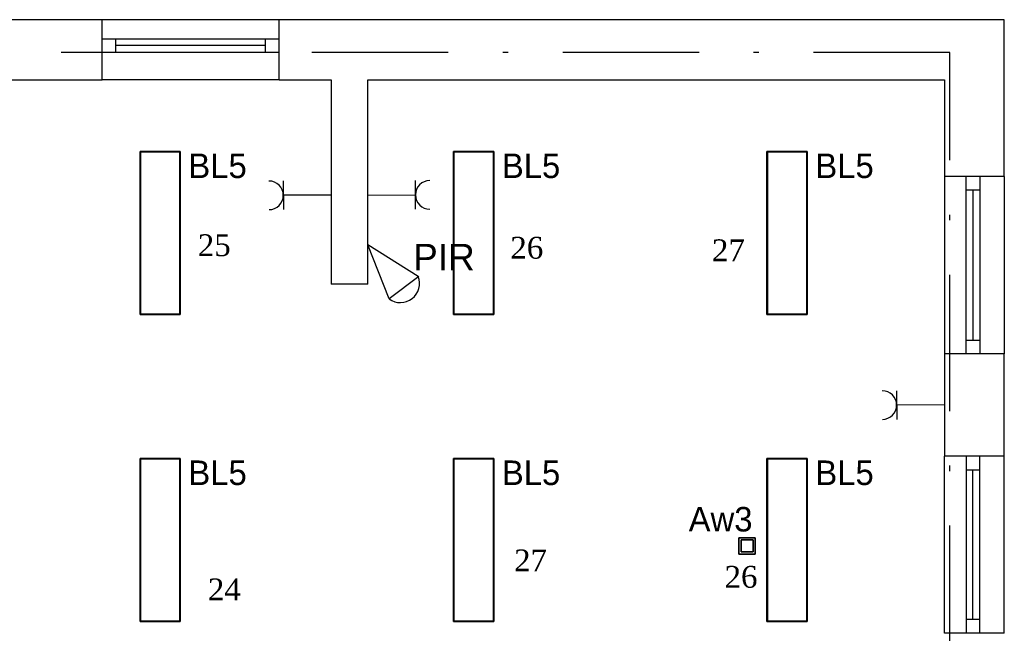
# Model space of a CAD drawing. Header units: millimetres. Extents: x -16803 to -7085, y -9068 to 2537.
# Tile 30 of 33: x -12467 to -11744, y 1149 to 1599. Entities that reach past the tile are written whole.
import ezdxf

# ---------------------------------------------------------------- set-up
doc = ezdxf.new("R2010")
doc.units = ezdxf.units.MM
doc.header["$MEASUREMENT"] = 0
doc.linetypes.add('Kropki i Kreski', pattern=[920, 500, -200, 20, -200])
doc.layers.add('A_zakres opracowania', color=7, linetype='Continuous', lineweight=70, true_color=0xe00038)
doc.layers.add('DLX_BLD0_FL1_LUM 4', color=7, linetype='Continuous', true_color=0x002aff)
for name, color, linetype in [('DLX_BLD0_FL1_LUM 9', 1, 'Continuous'), ('DLX_BLD0_FL1_LUMKEY_IDX', 7, 'Continuous'), ('Konstrukcja - Ściany zew', 7, 'Continuous'), ('teletech', 7, 'Continuous')]:
    doc.layers.add(name, color=color, linetype=linetype)
doc.layers.add('elektryka', color=255, linetype='Continuous', lineweight=35)
doc.layers.add('opisy', color=71, linetype='Continuous', lineweight=13)
doc.styles.add('ROMANS', font='times.ttf', dxfattribs={"height": 12})
doc.styles.get("Standard").update_dxf_attribs({"font": 'arial.ttf'})
doc.styles.add('TableTextStyle', font='txt')

msp = doc.modelspace()

# ---------------------------------------------------------------- linework, layer by layer
at = {"layer": 'A_zakres opracowania', "linetype": 'Kropki i Kreski', "lineweight": -3, "ltscale": 0.2}
msp.add_lwpolyline([(-12692.23, -1447.9), (-11784.23, -1447.9), (-11784.23, 1575.1), (-12776.23, 1575.1), (-12776.23, 916.1), (-12896.23, 916.1), (-12896.23, 816.1), (-12674.23, 816.1), (-12674.23, 707.1), (-13147.23, 707.1), (-13147.23, 487.1), (-12674.23, 487.1), (-12674.23, -7.9), (-14626.23, -7.9), (-14626.23, -1047.9), (-13545.23, -1047.9), (-13545.23, -1265.9), (-13040.23, -1265.9), (-13040.23, -1525.9), (-12692.23, -1525.9)], close=True, dxfattribs=at)
at = {"layer": 'DLX_BLD0_FL1_LUM 4', "lineweight": -3}
for points in [[(-12378.35, 1382.9, 0), (-12378.35, 1502.4, 0)], [(-12378.35, 1502.4, 0), (-12378.35, 1502.4, 0)], [(-12378.35, 1502.4, 0), (-12378.35, 1382.9, 0)], [(-12378.35, 1502.4, 0), (-12348.85, 1502.4, 0)], [(-12348.85, 1502.4, 0), (-12378.35, 1502.4, 0)], [(-12378.35, 1502.4, 0), (-12378.35, 1502.4, 0)], [(-12378.35, 1502.4, 0), (-12378.35, 1382.9, 0)], [(-12348.85, 1502.4, 0), (-12378.35, 1502.4, 0)], [(-12378.35, 1382.9, 0), (-12378.35, 1502.4, 0)], [(-12378.35, 1502.4, 0), (-12348.85, 1502.4, 0)], [(-12378.1, 1383.15, 0), (-12378.1, 1502.15, 0)], [(-12378.1, 1502.15, 0), (-12349.1, 1502.15, 0)], [(-12378.1, 1502.15, 0), (-12378.1, 1383.15, 0)], [(-12349.1, 1502.15, 0), (-12378.1, 1502.15, 0)], [(-12378.1, 1502.15, 0), (-12378.1, 1383.15, 0)], [(-12349.1, 1502.15, 0), (-12378.1, 1502.15, 0)], [(-12378.1, 1383.15, 0), (-12378.1, 1502.15, 0)], [(-12378.1, 1502.15, 0), (-12349.1, 1502.15, 0)], [(-12349.1, 1502.15, 0), (-12349.1, 1383.15, 0)], [(-12349.1, 1383.15, 0), (-12349.1, 1502.15, 0)], [(-12349.1, 1383.15, 0), (-12349.1, 1502.15, 0)], [(-12349.1, 1502.15, 0), (-12349.1, 1383.15, 0)], [(-12348.85, 1502.4, 0), (-12348.85, 1382.9, 0)], [(-12348.85, 1382.9, 0), (-12348.85, 1502.4, 0)], [(-12348.85, 1502.4, 0), (-12348.85, 1502.4, 0)], [(-12348.85, 1502.4, 0), (-12348.85, 1502.4, 0)], [(-12348.85, 1382.9, 0), (-12348.85, 1502.4, 0)], [(-12348.85, 1502.4, 0), (-12348.85, 1382.9, 0)], [(-12148.35, 1382.9, 0), (-12148.35, 1502.4, 0)], [(-12148.35, 1502.4, 0), (-12148.35, 1502.4, 0)], [(-12148.35, 1502.4, 0), (-12148.35, 1382.9, 0)], [(-12148.35, 1502.4, 0), (-12118.85, 1502.4, 0)], [(-12118.85, 1502.4, 0), (-12148.35, 1502.4, 0)], [(-12148.35, 1502.4, 0), (-12148.35, 1502.4, 0)], [(-12148.35, 1502.4, 0), (-12148.35, 1382.9, 0)], [(-12118.85, 1502.4, 0), (-12148.35, 1502.4, 0)], [(-12148.35, 1382.9, 0), (-12148.35, 1502.4, 0)], [(-12148.35, 1502.4, 0), (-12118.85, 1502.4, 0)], [(-12148.1, 1383.15, 0), (-12148.1, 1502.15, 0)], [(-12148.1, 1502.15, 0), (-12119.1, 1502.15, 0)], [(-12148.1, 1502.15, 0), (-12148.1, 1383.15, 0)], [(-12119.1, 1502.15, 0), (-12148.1, 1502.15, 0)], [(-12148.1, 1502.15, 0), (-12148.1, 1383.15, 0)], [(-12119.1, 1502.15, 0), (-12148.1, 1502.15, 0)], [(-12148.1, 1383.15, 0), (-12148.1, 1502.15, 0)], [(-12148.1, 1502.15, 0), (-12119.1, 1502.15, 0)], [(-12119.1, 1502.15, 0), (-12119.1, 1383.15, 0)], [(-12119.1, 1383.15, 0), (-12119.1, 1502.15, 0)], [(-12119.1, 1383.15, 0), (-12119.1, 1502.15, 0)], [(-12119.1, 1502.15, 0), (-12119.1, 1383.15, 0)], [(-12118.85, 1502.4, 0), (-12118.85, 1382.9, 0)], [(-12118.85, 1382.9, 0), (-12118.85, 1502.4, 0)], [(-12118.85, 1502.4, 0), (-12118.85, 1502.4, 0)], [(-12118.85, 1502.4, 0), (-12118.85, 1502.4, 0)], [(-12118.85, 1382.9, 0), (-12118.85, 1502.4, 0)], [(-12118.85, 1502.4, 0), (-12118.85, 1382.9, 0)], [(-11918.35, 1382.9, 0), (-11918.35, 1502.4, 0)], [(-11918.35, 1502.4, 0), (-11918.35, 1502.4, 0)], [(-11918.35, 1502.4, 0), (-11918.35, 1382.9, 0)], [(-11918.35, 1502.4, 0), (-11888.85, 1502.4, 0)], [(-11888.85, 1502.4, 0), (-11918.35, 1502.4, 0)], [(-11918.35, 1502.4, 0), (-11918.35, 1502.4, 0)], [(-11918.35, 1502.4, 0), (-11918.35, 1382.9, 0)], [(-11888.85, 1502.4, 0), (-11918.35, 1502.4, 0)], [(-11918.35, 1382.9, 0), (-11918.35, 1502.4, 0)], [(-11918.35, 1502.4, 0), (-11888.85, 1502.4, 0)], [(-11918.1, 1383.15, 0), (-11918.1, 1502.15, 0)], [(-11918.1, 1502.15, 0), (-11889.1, 1502.15, 0)], [(-11918.1, 1502.15, 0), (-11918.1, 1383.15, 0)], [(-11889.1, 1502.15, 0), (-11918.1, 1502.15, 0)], [(-11918.1, 1502.15, 0), (-11918.1, 1383.15, 0)], [(-11889.1, 1502.15, 0), (-11918.1, 1502.15, 0)], [(-11918.1, 1383.15, 0), (-11918.1, 1502.15, 0)], [(-11918.1, 1502.15, 0), (-11889.1, 1502.15, 0)], [(-11889.1, 1502.15, 0), (-11889.1, 1383.15, 0)], [(-11889.1, 1383.15, 0), (-11889.1, 1502.15, 0)], [(-11889.1, 1383.15, 0), (-11889.1, 1502.15, 0)], [(-11889.1, 1502.15, 0), (-11889.1, 1383.15, 0)], [(-11888.85, 1502.4, 0), (-11888.85, 1382.9, 0)], [(-11888.85, 1382.9, 0), (-11888.85, 1502.4, 0)], [(-11888.85, 1502.4, 0), (-11888.85, 1502.4, 0)], [(-11888.85, 1502.4, 0), (-11888.85, 1502.4, 0)], [(-11888.85, 1382.9, 0), (-11888.85, 1502.4, 0)], [(-11888.85, 1502.4, 0), (-11888.85, 1382.9, 0)], [(-12348.85, 1382.9, 0), (-12378.35, 1382.9, 0)], [(-12378.35, 1382.9, 0), (-12378.35, 1382.9, 0)], [(-12378.35, 1382.9, 0), (-12348.85, 1382.9, 0)], [(-12378.35, 1382.9, 0), (-12378.35, 1382.9, 0)], [(-12378.35, 1382.9, 0), (-12348.85, 1382.9, 0)], [(-12348.85, 1382.9, 0), (-12378.35, 1382.9, 0)], [(-12349.1, 1383.15, 0), (-12378.1, 1383.15, 0)], [(-12378.1, 1383.15, 0), (-12349.1, 1383.15, 0)], [(-12378.1, 1383.15, 0), (-12349.1, 1383.15, 0)], [(-12349.1, 1383.15, 0), (-12378.1, 1383.15, 0)], [(-12348.85, 1382.9, 0), (-12348.85, 1382.9, 0)], [(-12348.85, 1382.9, 0), (-12348.85, 1382.9, 0)], [(-12118.85, 1382.9, 0), (-12148.35, 1382.9, 0)], [(-12148.35, 1382.9, 0), (-12148.35, 1382.9, 0)], [(-12148.35, 1382.9, 0), (-12118.85, 1382.9, 0)], [(-12148.35, 1382.9, 0), (-12148.35, 1382.9, 0)], [(-12148.35, 1382.9, 0), (-12118.85, 1382.9, 0)], [(-12118.85, 1382.9, 0), (-12148.35, 1382.9, 0)], [(-12119.1, 1383.15, 0), (-12148.1, 1383.15, 0)], [(-12148.1, 1383.15, 0), (-12119.1, 1383.15, 0)], [(-12148.1, 1383.15, 0), (-12119.1, 1383.15, 0)], [(-12119.1, 1383.15, 0), (-12148.1, 1383.15, 0)], [(-12118.85, 1382.9, 0), (-12118.85, 1382.9, 0)], [(-12118.85, 1382.9, 0), (-12118.85, 1382.9, 0)], [(-11888.85, 1382.9, 0), (-11918.35, 1382.9, 0)], [(-11918.35, 1382.9, 0), (-11918.35, 1382.9, 0)], [(-11918.35, 1382.9, 0), (-11888.85, 1382.9, 0)], [(-11918.35, 1382.9, 0), (-11918.35, 1382.9, 0)], [(-11918.35, 1382.9, 0), (-11888.85, 1382.9, 0)], [(-11888.85, 1382.9, 0), (-11918.35, 1382.9, 0)], [(-11889.1, 1383.15, 0), (-11918.1, 1383.15, 0)], [(-11918.1, 1383.15, 0), (-11889.1, 1383.15, 0)], [(-11918.1, 1383.15, 0), (-11889.1, 1383.15, 0)], [(-11889.1, 1383.15, 0), (-11918.1, 1383.15, 0)], [(-11888.85, 1382.9, 0), (-11888.85, 1382.9, 0)], [(-11888.85, 1382.9, 0), (-11888.85, 1382.9, 0)], [(-12378.35, 1157.76, 0), (-12378.35, 1277.26, 0)], [(-12378.35, 1277.26, 0), (-12378.35, 1277.26, 0)], [(-12378.35, 1277.26, 0), (-12378.35, 1157.76, 0)], [(-12378.35, 1277.26, 0), (-12348.85, 1277.26, 0)], [(-12348.85, 1277.26, 0), (-12378.35, 1277.26, 0)], [(-12378.35, 1277.26, 0), (-12378.35, 1277.26, 0)], [(-12378.35, 1277.26, 0), (-12378.35, 1157.76, 0)], [(-12348.85, 1277.26, 0), (-12378.35, 1277.26, 0)], [(-12378.35, 1157.76, 0), (-12378.35, 1277.26, 0)], [(-12378.35, 1277.26, 0), (-12348.85, 1277.26, 0)], [(-12378.1, 1158.01, 0), (-12378.1, 1277.01, 0)], [(-12378.1, 1277.01, 0), (-12349.1, 1277.01, 0)], [(-12378.1, 1277.01, 0), (-12378.1, 1158.01, 0)], [(-12349.1, 1277.01, 0), (-12378.1, 1277.01, 0)], [(-12378.1, 1277.01, 0), (-12378.1, 1158.01, 0)], [(-12349.1, 1277.01, 0), (-12378.1, 1277.01, 0)], [(-12378.1, 1158.01, 0), (-12378.1, 1277.01, 0)], [(-12378.1, 1277.01, 0), (-12349.1, 1277.01, 0)], [(-12349.1, 1277.01, 0), (-12349.1, 1158.01, 0)], [(-12349.1, 1158.01, 0), (-12349.1, 1277.01, 0)], [(-12349.1, 1158.01, 0), (-12349.1, 1277.01, 0)], [(-12349.1, 1277.01, 0), (-12349.1, 1158.01, 0)], [(-12348.85, 1277.26, 0), (-12348.85, 1157.76, 0)], [(-12348.85, 1157.76, 0), (-12348.85, 1277.26, 0)], [(-12348.85, 1277.26, 0), (-12348.85, 1277.26, 0)], [(-12348.85, 1277.26, 0), (-12348.85, 1277.26, 0)], [(-12348.85, 1157.76, 0), (-12348.85, 1277.26, 0)], [(-12348.85, 1277.26, 0), (-12348.85, 1157.76, 0)], [(-12148.35, 1157.76, 0), (-12148.35, 1277.26, 0)], [(-12148.35, 1277.26, 0), (-12148.35, 1277.26, 0)], [(-12148.35, 1277.26, 0), (-12148.35, 1157.76, 0)], [(-12148.35, 1277.26, 0), (-12118.85, 1277.26, 0)], [(-12118.85, 1277.26, 0), (-12148.35, 1277.26, 0)], [(-12148.35, 1277.26, 0), (-12148.35, 1277.26, 0)], [(-12148.35, 1277.26, 0), (-12148.35, 1157.76, 0)], [(-12118.85, 1277.26, 0), (-12148.35, 1277.26, 0)], [(-12148.35, 1157.76, 0), (-12148.35, 1277.26, 0)], [(-12148.35, 1277.26, 0), (-12118.85, 1277.26, 0)], [(-12148.1, 1158.01, 0), (-12148.1, 1277.01, 0)], [(-12148.1, 1277.01, 0), (-12119.1, 1277.01, 0)], [(-12148.1, 1277.01, 0), (-12148.1, 1158.01, 0)], [(-12119.1, 1277.01, 0), (-12148.1, 1277.01, 0)], [(-12148.1, 1277.01, 0), (-12148.1, 1158.01, 0)], [(-12119.1, 1277.01, 0), (-12148.1, 1277.01, 0)], [(-12148.1, 1158.01, 0), (-12148.1, 1277.01, 0)], [(-12148.1, 1277.01, 0), (-12119.1, 1277.01, 0)], [(-12119.1, 1277.01, 0), (-12119.1, 1158.01, 0)], [(-12119.1, 1158.01, 0), (-12119.1, 1277.01, 0)], [(-12119.1, 1158.01, 0), (-12119.1, 1277.01, 0)], [(-12119.1, 1277.01, 0), (-12119.1, 1158.01, 0)], [(-12118.85, 1277.26, 0), (-12118.85, 1157.76, 0)], [(-12118.85, 1157.76, 0), (-12118.85, 1277.26, 0)], [(-12118.85, 1277.26, 0), (-12118.85, 1277.26, 0)], [(-12118.85, 1277.26, 0), (-12118.85, 1277.26, 0)], [(-12118.85, 1157.76, 0), (-12118.85, 1277.26, 0)], [(-12118.85, 1277.26, 0), (-12118.85, 1157.76, 0)], [(-11918.35, 1157.76, 0), (-11918.35, 1277.26, 0)], [(-11918.35, 1277.26, 0), (-11918.35, 1277.26, 0)], [(-11918.35, 1277.26, 0), (-11918.35, 1157.76, 0)], [(-11918.35, 1277.26, 0), (-11888.85, 1277.26, 0)], [(-11888.85, 1277.26, 0), (-11918.35, 1277.26, 0)], [(-11918.35, 1277.26, 0), (-11918.35, 1277.26, 0)], [(-11918.35, 1277.26, 0), (-11918.35, 1157.76, 0)], [(-11888.85, 1277.26, 0), (-11918.35, 1277.26, 0)], [(-11918.35, 1157.76, 0), (-11918.35, 1277.26, 0)], [(-11918.35, 1277.26, 0), (-11888.85, 1277.26, 0)], [(-11918.1, 1158.01, 0), (-11918.1, 1277.01, 0)], [(-11918.1, 1277.01, 0), (-11889.1, 1277.01, 0)], [(-11918.1, 1277.01, 0), (-11918.1, 1158.01, 0)], [(-11889.1, 1277.01, 0), (-11918.1, 1277.01, 0)], [(-11918.1, 1277.01, 0), (-11918.1, 1158.01, 0)], [(-11889.1, 1277.01, 0), (-11918.1, 1277.01, 0)], [(-11918.1, 1158.01, 0), (-11918.1, 1277.01, 0)], [(-11918.1, 1277.01, 0), (-11889.1, 1277.01, 0)], [(-11889.1, 1277.01, 0), (-11889.1, 1158.01, 0)], [(-11889.1, 1158.01, 0), (-11889.1, 1277.01, 0)], [(-11889.1, 1158.01, 0), (-11889.1, 1277.01, 0)], [(-11889.1, 1277.01, 0), (-11889.1, 1158.01, 0)], [(-11888.85, 1277.26, 0), (-11888.85, 1157.76, 0)], [(-11888.85, 1157.76, 0), (-11888.85, 1277.26, 0)], [(-11888.85, 1277.26, 0), (-11888.85, 1277.26, 0)], [(-11888.85, 1277.26, 0), (-11888.85, 1277.26, 0)], [(-11888.85, 1157.76, 0), (-11888.85, 1277.26, 0)], [(-11888.85, 1277.26, 0), (-11888.85, 1157.76, 0)], [(-12348.85, 1157.76, 0), (-12378.35, 1157.76, 0)], [(-12378.35, 1157.76, 0), (-12378.35, 1157.76, 0)], [(-12378.35, 1157.76, 0), (-12348.85, 1157.76, 0)], [(-12378.35, 1157.76, 0), (-12378.35, 1157.76, 0)], [(-12378.35, 1157.76, 0), (-12348.85, 1157.76, 0)], [(-12348.85, 1157.76, 0), (-12378.35, 1157.76, 0)], [(-12349.1, 1158.01, 0), (-12378.1, 1158.01, 0)], [(-12378.1, 1158.01, 0), (-12349.1, 1158.01, 0)], [(-12378.1, 1158.01, 0), (-12349.1, 1158.01, 0)], [(-12349.1, 1158.01, 0), (-12378.1, 1158.01, 0)], [(-12348.85, 1157.76, 0), (-12348.85, 1157.76, 0)], [(-12348.85, 1157.76, 0), (-12348.85, 1157.76, 0)], [(-12118.85, 1157.76, 0), (-12148.35, 1157.76, 0)], [(-12148.35, 1157.76, 0), (-12148.35, 1157.76, 0)], [(-12148.35, 1157.76, 0), (-12118.85, 1157.76, 0)], [(-12148.35, 1157.76, 0), (-12148.35, 1157.76, 0)], [(-12148.35, 1157.76, 0), (-12118.85, 1157.76, 0)], [(-12118.85, 1157.76, 0), (-12148.35, 1157.76, 0)], [(-12119.1, 1158.01, 0), (-12148.1, 1158.01, 0)], [(-12148.1, 1158.01, 0), (-12119.1, 1158.01, 0)], [(-12148.1, 1158.01, 0), (-12119.1, 1158.01, 0)], [(-12119.1, 1158.01, 0), (-12148.1, 1158.01, 0)], [(-12118.85, 1157.76, 0), (-12118.85, 1157.76, 0)], [(-12118.85, 1157.76, 0), (-12118.85, 1157.76, 0)], [(-11888.85, 1157.76, 0), (-11918.35, 1157.76, 0)], [(-11918.35, 1157.76, 0), (-11918.35, 1157.76, 0)], [(-11918.35, 1157.76, 0), (-11888.85, 1157.76, 0)], [(-11918.35, 1157.76, 0), (-11918.35, 1157.76, 0)], [(-11918.35, 1157.76, 0), (-11888.85, 1157.76, 0)], [(-11888.85, 1157.76, 0), (-11918.35, 1157.76, 0)], [(-11889.1, 1158.01, 0), (-11918.1, 1158.01, 0)], [(-11918.1, 1158.01, 0), (-11889.1, 1158.01, 0)], [(-11918.1, 1158.01, 0), (-11889.1, 1158.01, 0)], [(-11889.1, 1158.01, 0), (-11918.1, 1158.01, 0)], [(-11888.85, 1157.76, 0), (-11888.85, 1157.76, 0)], [(-11888.85, 1157.76, 0), (-11888.85, 1157.76, 0)]]:
    msp.add_polyline3d(points, dxfattribs=at)
at = {"layer": 'DLX_BLD0_FL1_LUM 9', "lineweight": -3}
for points in [[(-11938.94, 1207.18, 0), (-11938.94, 1219.18, 0)], [(-11938.94, 1219.18, 0), (-11938.94, 1219.18, 0)], [(-11938.94, 1219.18, 0), (-11938.94, 1207.18, 0)], [(-11938.94, 1219.18, 0), (-11926.94, 1219.18, 0)], [(-11926.94, 1219.18, 0), (-11938.94, 1219.18, 0)], [(-11938.94, 1219.18, 0), (-11938.94, 1219.18, 0)], [(-11938.94, 1219.18, 0), (-11938.94, 1207.18, 0)], [(-11926.94, 1219.18, 0), (-11938.94, 1219.18, 0)], [(-11938.94, 1207.18, 0), (-11938.94, 1219.18, 0)], [(-11938.94, 1219.18, 0), (-11926.94, 1219.18, 0)], [(-11937.34, 1217.58, 0), (-11937.34, 1208.78, 0)], [(-11928.54, 1217.58, 0), (-11937.34, 1217.58, 0)], [(-11937.34, 1208.78, 0), (-11937.34, 1217.58, 0)], [(-11937.34, 1217.58, 0), (-11928.54, 1217.58, 0)], [(-11928.54, 1208.78, 0), (-11928.54, 1217.58, 0)], [(-11928.54, 1217.58, 0), (-11928.54, 1208.78, 0)], [(-11926.94, 1219.18, 0), (-11926.94, 1207.18, 0)], [(-11926.94, 1207.18, 0), (-11926.94, 1219.18, 0)], [(-11926.94, 1219.18, 0), (-11926.94, 1219.18, 0)], [(-11926.94, 1219.18, 0), (-11926.94, 1219.18, 0)], [(-11926.94, 1207.18, 0), (-11926.94, 1219.18, 0)], [(-11926.94, 1219.18, 0), (-11926.94, 1207.18, 0)], [(-11926.94, 1207.18, 0), (-11938.94, 1207.18, 0)], [(-11938.94, 1207.18, 0), (-11938.94, 1207.18, 0)], [(-11938.94, 1207.18, 0), (-11926.94, 1207.18, 0)], [(-11938.94, 1207.18, 0), (-11938.94, 1207.18, 0)], [(-11938.94, 1207.18, 0), (-11926.94, 1207.18, 0)], [(-11926.94, 1207.18, 0), (-11938.94, 1207.18, 0)], [(-11937.34, 1208.78, 0), (-11928.54, 1208.78, 0)], [(-11928.54, 1208.78, 0), (-11937.34, 1208.78, 0)], [(-11926.94, 1207.18, 0), (-11926.94, 1207.18, 0)], [(-11926.94, 1207.18, 0), (-11926.94, 1207.18, 0)]]:
    msp.add_polyline3d(points, dxfattribs=at)
at = {"layer": 'elektryka', "color": 3, "lineweight": -3}
for p, q in [((-12176.19, 1460.12), (-12176.28, 1481.12)), ((-12273.27, 1480.84), (-12273.19, 1459.84)), ((-12238.23, 1470.48), (-12273.23, 1470.34)), ((-12211.23, 1470.48), (-12176.23, 1470.62)), ((-11823.27, 1326.96), (-11823.19, 1305.96)), ((-11788.23, 1316.6), (-11823.23, 1316.46))]:
    msp.add_line(p, q, dxfattribs=at)
for centre, start, end in [((-12165.73, 1470.66), 90.22747, 270.22747), ((-12283.73, 1470.3), 270.22747, 90.22747), ((-11833.73, 1316.42), 270.22747, 90.22747)]:
    msp.add_arc(centre, 10.5, start, end, dxfattribs=at)
at = {"layer": 'Konstrukcja - Ściany zew', "color": 7, "linetype": 'Continuous', "lineweight": -3}
for p, q in [((-12406.23, 1585.1), (-12406.23, 1599.1)), ((-12276.23, 1599.1), (-12406.23, 1599.1)), ((-12406.23, 1585.1), (-12406.23, 1599.1)), ((-12276.23, 1585.1), (-12276.23, 1599.1)), ((-12276.23, 1585.1), (-12276.23, 1599.1)), ((-12406.23, 1575.1), (-12406.23, 1585.1)), ((-12406.23, 1585.1), (-12396.23, 1585.1)), ((-12406.23, 1575.1), (-12406.23, 1585.1)), ((-12406.23, 1575.1), (-12406.23, 1585.1)), ((-12396.23, 1585.1), (-12396.23, 1575.1)), ((-12396.23, 1585.1), (-12286.23, 1585.1)), ((-12286.23, 1575.1), (-12286.23, 1585.1)), ((-12286.23, 1585.1), (-12276.23, 1585.1)), ((-12276.23, 1575.1), (-12276.23, 1585.1)), ((-12276.23, 1575.1), (-12276.23, 1585.1)), ((-12276.23, 1575.1), (-12276.23, 1585.1)), ((-12406.23, 1555.1), (-12406.23, 1575.1)), ((-12396.23, 1575.1), (-12406.23, 1575.1)), ((-12406.23, 1555.1), (-12406.23, 1575.1)), ((-12286.23, 1580.1), (-12396.23, 1580.1)), ((-12286.23, 1575.1), (-12396.23, 1575.1)), ((-12276.23, 1575.1), (-12286.23, 1575.1)), ((-12276.23, 1555.1), (-12276.23, 1575.1)), ((-12276.23, 1555.1), (-12276.23, 1575.1)), ((-12276.23, 1555.1), (-12406.23, 1555.1)), ((-11772.23, 1484.1), (-11788.23, 1484.1)), ((-11788.23, 1484.1), (-11788.23, 1354.1)), ((-11772.23, 1484.1), (-11788.23, 1484.1)), ((-11762.23, 1484.1), (-11772.23, 1484.1)), ((-11772.23, 1474.1), (-11772.23, 1484.1)), ((-11762.23, 1484.1), (-11772.23, 1484.1)), ((-11762.23, 1484.1), (-11772.23, 1484.1)), ((-11744.23, 1484.1), (-11762.23, 1484.1)), ((-11762.23, 1484.1), (-11762.23, 1474.1)), ((-11744.23, 1484.1), (-11762.23, 1484.1)), ((-11744.23, 1484.1), (-11744.23, 1354.1)), ((-11762.23, 1474.1), (-11772.23, 1474.1)), ((-11772.23, 1364.1), (-11772.23, 1474.1)), ((-11767.23, 1474.1), (-11767.23, 1364.1)), ((-11762.23, 1474.1), (-11762.23, 1364.1)), ((-12211.23, 1405.1), (-12238.23, 1405.1)), ((-12211.23, 1405.1), (-12238.23, 1405.1)), ((-11772.23, 1354.1), (-11772.23, 1364.1)), ((-11772.23, 1364.1), (-11762.23, 1364.1)), ((-11762.23, 1364.1), (-11762.23, 1354.1)), ((-11772.23, 1354.1), (-11788.23, 1354.1)), ((-11772.23, 1354.1), (-11788.23, 1354.1)), ((-11762.23, 1354.1), (-11772.23, 1354.1)), ((-11762.23, 1354.1), (-11772.23, 1354.1)), ((-11762.23, 1354.1), (-11772.23, 1354.1)), ((-11744.23, 1354.1), (-11762.23, 1354.1)), ((-11744.23, 1354.1), (-11762.23, 1354.1)), ((-11772.23, 1279.1), (-11788.23, 1279.1)), ((-11788.23, 1149.1), (-11788.23, 1279.1)), ((-11772.23, 1279.1), (-11788.23, 1279.1)), ((-11762.23, 1279.1), (-11772.23, 1279.1)), ((-11772.23, 1279.1), (-11772.23, 1269.1)), ((-11762.23, 1279.1), (-11772.23, 1279.1)), ((-11762.23, 1279.1), (-11772.23, 1279.1)), ((-11744.23, 1279.1), (-11762.23, 1279.1)), ((-11762.23, 1269.1), (-11762.23, 1279.1)), ((-11744.23, 1279.1), (-11762.23, 1279.1)), ((-11744.23, 1149.1), (-11744.23, 1279.1)), ((-11772.23, 1269.1), (-11762.23, 1269.1)), ((-11772.23, 1269.1), (-11772.23, 1159.1)), ((-11767.23, 1159.1), (-11767.23, 1269.1)), ((-11762.23, 1159.1), (-11762.23, 1269.1)), ((-11762.23, 1159.1), (-11772.23, 1159.1)), ((-11772.23, 1159.1), (-11772.23, 1149.1)), ((-11762.23, 1149.1), (-11762.23, 1159.1)), ((-11772.23, 1149.1), (-11788.23, 1149.1)), ((-11772.23, 1149.1), (-11788.23, 1149.1)), ((-11762.23, 1149.1), (-11772.23, 1149.1)), ((-11762.23, 1149.1), (-11772.23, 1149.1)), ((-11762.23, 1149.1), (-11772.23, 1149.1)), ((-11744.23, 1149.1), (-11762.23, 1149.1)), ((-11744.23, 1149.1), (-11762.23, 1149.1))]:
    msp.add_line(p, q, dxfattribs=at)
for points in [[(-12406.23, 1599.1), (-12540.23, 1599.1)], [(-11788.23, 1599.1), (-12276.23, 1599.1)], [(-11744.23, 1599.1), (-11788.23, 1599.1)], [(-11744.23, 1484.1), (-11744.23, 1599.1)], [(-12540.23, 1555.1), (-12406.23, 1555.1)], [(-12276.23, 1555.1), (-12238.23, 1555.1)], [(-12238.23, 1555.1), (-12238.23, 1405.1)], [(-12211.23, 1555.1), (-11788.23, 1555.1)], [(-12211.23, 1405.1), (-12211.23, 1555.1)], [(-11788.23, 1555.1), (-11788.23, 1484.1)], [(-11788.23, 1354.1), (-11788.23, 1279.1)], [(-11744.23, 1279.1), (-11744.23, 1354.1)]]:
    msp.add_lwpolyline(points, dxfattribs=at)
at = {"layer": 'teletech', "lineweight": -3}
for p, q in [((-12195.68, 1394.43), (-12211.23, 1433.97)), ((-12174.2, 1410.78), (-12211.23, 1433.97)), ((-12173.8, 1410.71), (-12195.68, 1394.43))]:
    msp.add_line(p, q, dxfattribs=at)
msp.add_arc((-12187.34, 1405.72), 14.08, 234.12383, 21.0646, dxfattribs=at)

# ---------------------------------------------------------------- texts
at = {"layer": 'DLX_BLD0_FL1_LUMKEY_IDX', "lineweight": -3, "style": 'TableTextStyle'}
for s, p in [('BL5', (-12342.87, 1482.97)), ('BL5', (-12112.87, 1482.97)), ('BL5', (-11882.87, 1482.97)), ('BL5', (-12342.87, 1257.83)), ('BL5', (-12112.87, 1257.83)), ('BL5', (-11882.87, 1257.83)), ('Aw3', (-11975.81, 1223.76))]:
    msp.add_text(s, height=18, dxfattribs=at).set_placement(p)
at = {"layer": 'opisy', "color": 0, "lineweight": -3, "style": 'ROMANS'}
for s, p in [('25', (-12335.98, 1425.71)), ('26', (-12106.67, 1423.86)), ('27', (-11958.73, 1422.01)), ('27', (-12103.9, 1194.55)), ('26', (-11949.49, 1182.53)), ('24', (-12328.59, 1173.28))]:
    msp.add_text(s, height=16, dxfattribs=at).set_placement(p)
at = {"layer": 'teletech', "lineweight": -3}
msp.add_text('PIR', height=19.411, dxfattribs=at).set_placement((-12177.94, 1415.3))

doc.saveas('drawing.dxf')
